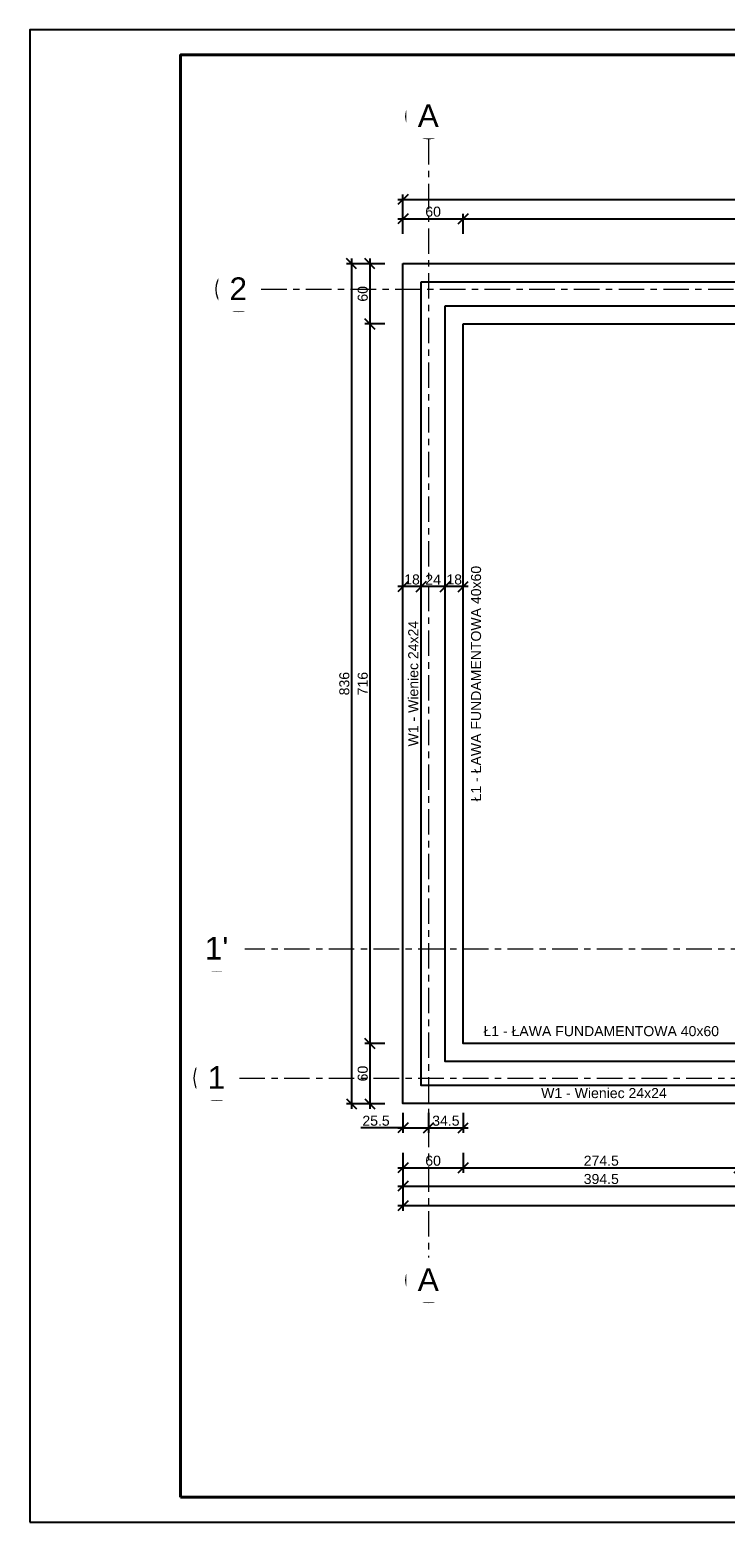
# Model space of a CAD drawing. Header units: centimetres. Extents: x 30569 to 37228, y -36705 to -28476.
# Tile 25 of 29: x 30569 to 31261, y -29961 to -28476. Entities that reach past the tile are written whole.
import ezdxf

# ---------------------------------------------------------------- set-up
doc = ezdxf.new("R2010")
doc.units = ezdxf.units.CM
doc.linetypes.add('Linia siatki', pattern=[2.2225, 1.27, -0.3175, 0.3175, -0.3175])
for name, color, linetype in [('konstrukcja', 2, 'Continuous'), ('opis', 1, 'Continuous'), ('Wymiary', 1, 'Continuous')]:
    doc.layers.add(name, color=color, linetype=linetype)
for name, color, linetype, lineweight in [('ramka', 3, 'Continuous', 40), ('S-GRID', 7, 'Continuous', 5), ('S-GRID-IDEN', 7, 'Continuous', 5)]:
    doc.layers.add(name, color=color, linetype=linetype, lineweight=lineweight)
doc.styles.add('Arial_2', font='arial.ttf', dxfattribs={"height": 22.5})
doc.styles.get("Standard").update_dxf_attribs({"font": 'arial.ttf'})
doc.dimstyles.new('wymiar', dxfattribs={"dimtxt": 10, "dimasz": 10, "dimexe": 5, "dimexo": 5, "dimgap": 2, "dimtad": 1, "dimtoh": 1, "dimdec": 0, "dimzin": 0, "dimdsep": 46, "dimtxsty": 'Standard', "dimblk": 'OBLIQUE', "dimcen": 0.09, "dimdle": 5, "dimadec": 1, "dimazin": 0, "dimtfac": 1, "dimtdec": 4, "dimtofl": 0, "dimtmove": 0, "dimatfit": 3, "dimfxl": 15, "dimfxlon": 1, "dimtolj": 1, "dimtzin": 0, "dimarcsym": 0})

# ---------------------------------------------------------------- blocks, each defined once
blk = doc.blocks.new('_OBLIQUE')
at = {"color": 0, "linetype": 'ByBlock'}
blk.add_line((-0.5, -0.5), (0.5, 0.5), dxfattribs=at)
blk = doc.blocks.new('*D9')
at = {"layer": 'Defpoints', "color": 0, "transparency": 16777216}
for p in [(30940, -28708.3), (30888.8, -29544.2), (30940, -29544.2)]:
    blk.add_point(p, dxfattribs=at)
at = {"layer": 'Wymiary', "color": 0, "lineweight": -2, "transparency": 16777216}
for p, q in [((30888.8, -28703.3), (30888.8, -29549.2)), ((30903.8, -28708.3), (30883.8, -28708.3)), ((30903.8, -29544.2), (30883.8, -29544.2))]:
    blk.add_line(p, q, dxfattribs=at)
at = {"layer": 'Wymiary', "color": 0, "linetype": 'ByBlock', "lineweight": -2, "transparency": 16777216, "xscale": 10, "yscale": 10, "zscale": 10}
for p, rotation in [((30888.8, -28708.3), 90), ((30888.8, -29544.2), 270)]:
    blk.add_blockref('_OBLIQUE', p, dxfattribs=dict(at, rotation=rotation))
at = {"layer": 'Wymiary', "color": 0, "transparency": 16777216, "insert": (30881.7, -29126.2), "char_height": 10, "attachment_point": 5, "rotation": 90}
blk.add_mtext('\\A1;836', dxfattribs=at)
blk = doc.blocks.new('*D10')
at = {"layer": 'Defpoints', "color": 0, "transparency": 16777216}
for p in [(30940, -28708.3), (30907.1, -28768.3), (31000, -28768.3)]:
    blk.add_point(p, dxfattribs=at)
at = {"layer": 'Wymiary', "color": 0, "lineweight": -2, "transparency": 16777216}
for p, q in [((30907.1, -28703.3), (30907.1, -28773.3)), ((30922.1, -28708.3), (30902.1, -28708.3)), ((30922.1, -28768.3), (30902.1, -28768.3))]:
    blk.add_line(p, q, dxfattribs=at)
at = {"layer": 'Wymiary', "color": 0, "linetype": 'ByBlock', "lineweight": -2, "transparency": 16777216, "xscale": 10, "yscale": 10, "zscale": 10}
for p, rotation in [((30907.1, -28708.3), 90), ((30907.1, -28768.3), 270)]:
    blk.add_blockref('_OBLIQUE', p, dxfattribs=dict(at, rotation=rotation))
at = {"layer": 'Wymiary', "color": 0, "transparency": 16777216, "insert": (30900, -28738.3), "char_height": 10, "attachment_point": 5, "rotation": 90}
blk.add_mtext('\\A1;60', dxfattribs=at)
blk = doc.blocks.new('*D11')
at = {"layer": 'Defpoints', "color": 0, "transparency": 16777216}
for p in [(31000, -28768.3), (30907.1, -29484.2), (31000, -29484.2)]:
    blk.add_point(p, dxfattribs=at)
at = {"layer": 'Wymiary', "color": 0, "lineweight": -2, "transparency": 16777216}
for p, q in [((30907.1, -28763.3), (30907.1, -29489.2)), ((30922.1, -28768.3), (30902.1, -28768.3)), ((30922.1, -29484.2), (30902.1, -29484.2))]:
    blk.add_line(p, q, dxfattribs=at)
at = {"layer": 'Wymiary', "color": 0, "linetype": 'ByBlock', "lineweight": -2, "transparency": 16777216, "xscale": 10, "yscale": 10, "zscale": 10}
for p, rotation in [((30907.1, -28768.3), 90), ((30907.1, -29484.2), 270)]:
    blk.add_blockref('_OBLIQUE', p, dxfattribs=dict(at, rotation=rotation))
at = {"layer": 'Wymiary', "color": 0, "transparency": 16777216, "insert": (30900, -29126.2), "char_height": 10, "attachment_point": 5, "rotation": 90}
blk.add_mtext('\\A1;716', dxfattribs=at)
blk = doc.blocks.new('*D12')
at = {"layer": 'Defpoints', "color": 0, "transparency": 16777216}
for p in [(31000, -29484.2), (30907.1, -29544.2), (30940, -29544.2)]:
    blk.add_point(p, dxfattribs=at)
at = {"layer": 'Wymiary', "color": 0, "lineweight": -2, "transparency": 16777216}
for p, q in [((30922.1, -29484.2), (30902.1, -29484.2)), ((30907.1, -29479.2), (30907.1, -29549.2)), ((30922.1, -29544.2), (30902.1, -29544.2))]:
    blk.add_line(p, q, dxfattribs=at)
at = {"layer": 'Wymiary', "color": 0, "linetype": 'ByBlock', "lineweight": -2, "transparency": 16777216, "xscale": 10, "yscale": 10, "zscale": 10}
for p, rotation in [((30907.1, -29484.2), 90), ((30907.1, -29544.2), 270)]:
    blk.add_blockref('_OBLIQUE', p, dxfattribs=dict(at, rotation=rotation))
at = {"layer": 'Wymiary', "color": 0, "transparency": 16777216, "insert": (30900, -29514.2), "char_height": 10, "attachment_point": 5, "rotation": 90}
blk.add_mtext('\\A1;60', dxfattribs=at)
blk = doc.blocks.new('*D13')
at = {"layer": 'Defpoints', "color": 0, "transparency": 16777216}
for p in [(30940, -29544.2), (31334.5, -29544.2), (31334.5, -29626.3)]:
    blk.add_point(p, dxfattribs=at)
at = {"layer": 'Wymiary', "color": 0, "lineweight": -2, "transparency": 16777216}
for p, q in [((30940, -29611.3), (30940, -29631.3)), ((31334.5, -29611.3), (31334.5, -29631.3)), ((30935, -29626.3), (31339.5, -29626.3))]:
    blk.add_line(p, q, dxfattribs=at)
at = {"layer": 'Wymiary', "color": 0, "linetype": 'ByBlock', "lineweight": -2, "transparency": 16777216, "xscale": 10, "yscale": 10, "zscale": 10, "rotation": 180}
blk.add_blockref('_OBLIQUE', (30940, -29626.3), dxfattribs=at)
at = {"layer": 'Wymiary', "color": 0, "linetype": 'ByBlock', "lineweight": -2, "transparency": 16777216, "xscale": 10, "yscale": 10, "zscale": 10}
blk.add_blockref('_OBLIQUE', (31334.5, -29626.3), dxfattribs=at)
at = {"layer": 'Wymiary', "color": 0, "transparency": 16777216, "insert": (31137.3, -29619.2), "char_height": 10, "attachment_point": 5}
blk.add_mtext('\\A1;394.5', dxfattribs=at)
blk = doc.blocks.new('*D16')
at = {"layer": 'Defpoints', "color": 0, "transparency": 16777216}
for p in [(30940, -29544.2), (32075.9, -29544.2), (30940, -29645.9)]:
    blk.add_point(p, dxfattribs=at)
at = {"layer": 'Wymiary', "color": 0, "lineweight": -2, "transparency": 16777216}
for p, q in [((30940, -29630.9), (30940, -29650.9)), ((32075.9, -29630.9), (32075.9, -29650.9)), ((32080.9, -29645.9), (30935, -29645.9))]:
    blk.add_line(p, q, dxfattribs=at)
at = {"layer": 'Wymiary', "color": 0, "linetype": 'ByBlock', "lineweight": -2, "transparency": 16777216, "xscale": 10, "yscale": 10, "zscale": 10, "rotation": 180}
blk.add_blockref('_OBLIQUE', (30940, -29645.9), dxfattribs=at)
at = {"layer": 'Wymiary', "color": 0, "linetype": 'ByBlock', "lineweight": -2, "transparency": 16777216, "xscale": 10, "yscale": 10, "zscale": 10}
blk.add_blockref('_OBLIQUE', (32075.9, -29645.9), dxfattribs=at)
at = {"layer": 'Wymiary', "color": 0, "transparency": 16777216, "insert": (31507.9, -29638.8), "char_height": 10, "attachment_point": 5}
blk.add_mtext('\\A1;1136', dxfattribs=at)
blk = doc.blocks.new('*D17')
at = {"layer": 'Defpoints', "color": 0, "transparency": 16777216}
for p in [(31000, -29484.2), (30940, -29544.2), (31000, -29608.1)]:
    blk.add_point(p, dxfattribs=at)
at = {"layer": 'Wymiary', "color": 0, "lineweight": -2, "transparency": 16777216}
for p, q in [((30940, -29593.1), (30940, -29613.1)), ((31000, -29593.1), (31000, -29613.1)), ((30935, -29608.1), (31005, -29608.1))]:
    blk.add_line(p, q, dxfattribs=at)
at = {"layer": 'Wymiary', "color": 0, "linetype": 'ByBlock', "lineweight": -2, "transparency": 16777216, "xscale": 10, "yscale": 10, "zscale": 10, "rotation": 180}
blk.add_blockref('_OBLIQUE', (30940, -29608.1), dxfattribs=at)
at = {"layer": 'Wymiary', "color": 0, "linetype": 'ByBlock', "lineweight": -2, "transparency": 16777216, "xscale": 10, "yscale": 10, "zscale": 10}
blk.add_blockref('_OBLIQUE', (31000, -29608.1), dxfattribs=at)
at = {"layer": 'Wymiary', "color": 0, "transparency": 16777216, "insert": (30970, -29601), "char_height": 10, "attachment_point": 5}
blk.add_mtext('\\A1;60', dxfattribs=at)
blk = doc.blocks.new('*D18')
at = {"layer": 'Defpoints', "color": 0, "transparency": 16777216}
for p in [(31000, -29484.2), (31274.5, -29484.2), (31274.5, -29608.1)]:
    blk.add_point(p, dxfattribs=at)
at = {"layer": 'Wymiary', "color": 0, "lineweight": -2, "transparency": 16777216}
for p, q in [((31000, -29593.1), (31000, -29613.1)), ((31274.5, -29593.1), (31274.5, -29613.1)), ((30995, -29608.1), (31279.5, -29608.1))]:
    blk.add_line(p, q, dxfattribs=at)
at = {"layer": 'Wymiary', "color": 0, "linetype": 'ByBlock', "lineweight": -2, "transparency": 16777216, "xscale": 10, "yscale": 10, "zscale": 10, "rotation": 180}
blk.add_blockref('_OBLIQUE', (31000, -29608.1), dxfattribs=at)
at = {"layer": 'Wymiary', "color": 0, "linetype": 'ByBlock', "lineweight": -2, "transparency": 16777216, "xscale": 10, "yscale": 10, "zscale": 10}
blk.add_blockref('_OBLIQUE', (31274.5, -29608.1), dxfattribs=at)
at = {"layer": 'Wymiary', "color": 0, "transparency": 16777216, "insert": (31137.3, -29601), "char_height": 10, "attachment_point": 5}
blk.add_mtext('\\A1;274.5', dxfattribs=at)
blk = doc.blocks.new('*D24')
at = {"layer": 'Defpoints', "color": 0, "transparency": 16777216}
for p in [(32075.9, -28644.4), (30940, -28708.3), (32075.9, -28708.3)]:
    blk.add_point(p, dxfattribs=at)
at = {"layer": 'Wymiary', "color": 0, "lineweight": -2, "transparency": 16777216}
for p, q in [((30935, -28644.4), (32080.9, -28644.4)), ((30940, -28659.4), (30940, -28639.4)), ((32075.9, -28659.4), (32075.9, -28639.4))]:
    blk.add_line(p, q, dxfattribs=at)
at = {"layer": 'Wymiary', "color": 0, "linetype": 'ByBlock', "lineweight": -2, "transparency": 16777216, "xscale": 10, "yscale": 10, "zscale": 10, "rotation": 180}
blk.add_blockref('_OBLIQUE', (30940, -28644.4), dxfattribs=at)
at = {"layer": 'Wymiary', "color": 0, "linetype": 'ByBlock', "lineweight": -2, "transparency": 16777216, "xscale": 10, "yscale": 10, "zscale": 10}
blk.add_blockref('_OBLIQUE', (32075.9, -28644.4), dxfattribs=at)
at = {"layer": 'Wymiary', "color": 0, "transparency": 16777216, "insert": (31507.9, -28637.3), "char_height": 10, "attachment_point": 5}
blk.add_mtext('\\A1;1136', dxfattribs=at)
blk = doc.blocks.new('*D25')
at = {"layer": 'Defpoints', "color": 0, "transparency": 16777216}
for p in [(31000, -28663.7), (30940, -28708.3), (31000, -28768.3)]:
    blk.add_point(p, dxfattribs=at)
at = {"layer": 'Wymiary', "color": 0, "lineweight": -2, "transparency": 16777216}
for p, q in [((30940, -28678.7), (30940, -28658.7)), ((31000, -28678.7), (31000, -28658.7)), ((30935, -28663.7), (31005, -28663.7))]:
    blk.add_line(p, q, dxfattribs=at)
at = {"layer": 'Wymiary', "color": 0, "linetype": 'ByBlock', "lineweight": -2, "transparency": 16777216, "xscale": 10, "yscale": 10, "zscale": 10, "rotation": 180}
blk.add_blockref('_OBLIQUE', (30940, -28663.7), dxfattribs=at)
at = {"layer": 'Wymiary', "color": 0, "linetype": 'ByBlock', "lineweight": -2, "transparency": 16777216, "xscale": 10, "yscale": 10, "zscale": 10}
blk.add_blockref('_OBLIQUE', (31000, -28663.7), dxfattribs=at)
at = {"layer": 'Wymiary', "color": 0, "transparency": 16777216, "insert": (30970, -28656.6), "char_height": 10, "attachment_point": 5}
blk.add_mtext('\\A1;60', dxfattribs=at)
blk = doc.blocks.new('*D26')
at = {"layer": 'Defpoints', "color": 0, "transparency": 16777216}
for p in [(32015.9, -28663.7), (31000, -28768.3), (32015.9, -28768.3)]:
    blk.add_point(p, dxfattribs=at)
at = {"layer": 'Wymiary', "color": 0, "lineweight": -2, "transparency": 16777216}
for p, q in [((31000, -28678.7), (31000, -28658.7)), ((32015.9, -28678.7), (32015.9, -28658.7)), ((30995, -28663.7), (32020.9, -28663.7))]:
    blk.add_line(p, q, dxfattribs=at)
at = {"layer": 'Wymiary', "color": 0, "linetype": 'ByBlock', "lineweight": -2, "transparency": 16777216, "xscale": 10, "yscale": 10, "zscale": 10, "rotation": 180}
blk.add_blockref('_OBLIQUE', (31000, -28663.7), dxfattribs=at)
at = {"layer": 'Wymiary', "color": 0, "linetype": 'ByBlock', "lineweight": -2, "transparency": 16777216, "xscale": 10, "yscale": 10, "zscale": 10}
blk.add_blockref('_OBLIQUE', (32015.9, -28663.7), dxfattribs=at)
at = {"layer": 'Wymiary', "color": 0, "transparency": 16777216, "insert": (31507.9, -28656.6), "char_height": 10, "attachment_point": 5}
blk.add_mtext('\\A1;1016', dxfattribs=at)
blk = doc.blocks.new('Siatka - M_Symbol siatki - okrąg mniejszy-7853319-__-00_00 Przyziemie PB')
at = {"layer": 'S-GRID-IDEN'}
blk.add_circle((0, 0), 0.45, dxfattribs=at)
blk = doc.blocks.new('G$C6D5DEF1F')
at = {"layer": 'S-GRID', "color": 9, "linetype": 'Linia siatki', "ltscale": 20, "true_color": 0xc0c0c0}
for p, q in [((576.7, 409.4), (576.7, 45)), ((861.5, 409.4), (861.5, 45)), ((45, 352.4), (1474.8, 352.4))]:
    blk.add_line(p, q, dxfattribs=at)
at = {"layer": 'S-GRID-IDEN', "xscale": 49.99999999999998, "yscale": 49.99999999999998, "zscale": 49.99999999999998}
for p, rotation in [((233.2, 1180.6), 180), ((1318.1, 1181.1), 180), ((44.2, 1008.6), 269.9999999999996), ((1497.3, 1008.6), 269.9999999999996), ((22.5, 352.4), 269.9999999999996), ((1497.3, 352.4), 269.9999999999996), ((22.5, 223.7), 269.9999999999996), ((1497.3, 223.7), 269.9999999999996), ((233.2, 22.5), 180), ((576.7, 22.5), 180), ((861.5, 22.5), 180), ((1318.1, 22.5), 180)]:
    blk.add_blockref('Siatka - M_Symbol siatki - okrąg mniejszy-7853319-__-00_00 Przyziemie PB', p, dxfattribs=dict(at, rotation=rotation))
at = {"layer": 'S-GRID-IDEN', "char_height": 22.5, "attachment_point": 1, "style": 'Arial_2', "bg_fill": 2}
for s, insert, width in [('\\fArial|b0|i0|c238|p34|;A', (222.4, 1192.5), 25.654), ('\\fArial|b0|i0|c238|p34|;B', (1307.3, 1193), 25.654), ('\\fArial|b0|i0|c238|p34|;2', (35.1, 1020.4), 21.245), ('\\fArial|b0|i0|c238|p34|;2', (1488.2, 1020.4), 21.245), ("1'", (10.5, 364.1), 28.46), ("1'", (1485.3, 364.1), 28.46), ('\\fArial|b0|i0|c238|p34|;1', (13.4, 235.5), 21.245), ('\\fArial|b0|i0|c238|p34|;1', (1488.2, 235.5), 21.245), ('\\fArial|b0|i0|c238|p34|;A', (222.4, 34.4), 25.654), ('\\fArial|b0|i0|c238|p34|;B', (1307.3, 34.4), 25.654), ("A'", (563, 34.4), 32.869), ("B'", (847.8, 34.4), 32.869)]:
    blk.add_mtext(s, dxfattribs=dict(at, insert=insert, width=width))
at = {"layer": 'S-GRID', "color": 9, "linetype": 'Linia siatki', "ltscale": 20, "true_color": 0xc0c0c0}
for p, q in [((1318.1, 1158.6), (1318.1, 45)), ((233.2, 1158.1), (233.2, 45)), ((66.7, 1008.6), (1474.8, 1008.6)), ((45, 223.7), (1474.8, 223.7))]:
    blk.add_line(p, q, dxfattribs=at)
blk = doc.blocks.new('*D48')
at = {"layer": 'Defpoints', "color": 0, "transparency": 16777216}
for p in [(30982, -29029.7), (30982, -29075.3), (31000, -29075.3)]:
    blk.add_point(p, dxfattribs=at)
at = {"layer": 'Wymiary', "color": 0, "lineweight": -2, "transparency": 16777216}
for p, q in [((31005, -29029.7), (30977, -29029.7)), ((30982, -29044.7), (30982, -29024.7)), ((31000, -29044.7), (31000, -29024.7))]:
    blk.add_line(p, q, dxfattribs=at)
at = {"layer": 'Wymiary', "color": 0, "linetype": 'ByBlock', "lineweight": -2, "transparency": 16777216, "xscale": 10, "yscale": 10, "zscale": 10, "rotation": 180}
blk.add_blockref('_OBLIQUE', (30982, -29029.7), dxfattribs=at)
at = {"layer": 'Wymiary', "color": 0, "linetype": 'ByBlock', "lineweight": -2, "transparency": 16777216, "xscale": 10, "yscale": 10, "zscale": 10}
blk.add_blockref('_OBLIQUE', (31000, -29029.7), dxfattribs=at)
at = {"layer": 'Wymiary', "color": 0, "transparency": 16777216, "insert": (30991, -29022.6), "char_height": 10, "attachment_point": 5}
blk.add_mtext('\\A1;18', dxfattribs=at)
blk = doc.blocks.new('*D49')
at = {"layer": 'Defpoints', "color": 0, "transparency": 16777216}
for p in [(30958, -29029.7), (30958, -29075.3), (30982, -29075.3)]:
    blk.add_point(p, dxfattribs=at)
at = {"layer": 'Wymiary', "color": 0, "lineweight": -2, "transparency": 16777216}
for p, q in [((30987, -29029.7), (30953, -29029.7)), ((30958, -29044.7), (30958, -29024.7)), ((30982, -29044.7), (30982, -29024.7))]:
    blk.add_line(p, q, dxfattribs=at)
at = {"layer": 'Wymiary', "color": 0, "linetype": 'ByBlock', "lineweight": -2, "transparency": 16777216, "xscale": 10, "yscale": 10, "zscale": 10, "rotation": 180}
blk.add_blockref('_OBLIQUE', (30958, -29029.7), dxfattribs=at)
at = {"layer": 'Wymiary', "color": 0, "linetype": 'ByBlock', "lineweight": -2, "transparency": 16777216, "xscale": 10, "yscale": 10, "zscale": 10}
blk.add_blockref('_OBLIQUE', (30982, -29029.7), dxfattribs=at)
at = {"layer": 'Wymiary', "color": 0, "transparency": 16777216, "insert": (30970, -29022.7), "char_height": 10, "attachment_point": 5}
blk.add_mtext('\\A1;24', dxfattribs=at)
blk = doc.blocks.new('*D50')
at = {"layer": 'Defpoints', "color": 0, "transparency": 16777216}
for p in [(30940, -29029.7), (30940, -29075.3), (30958, -29075.3)]:
    blk.add_point(p, dxfattribs=at)
at = {"layer": 'Wymiary', "color": 0, "lineweight": -2, "transparency": 16777216}
for p, q in [((30963, -29029.7), (30935, -29029.7)), ((30940, -29044.7), (30940, -29024.7)), ((30958, -29044.7), (30958, -29024.7))]:
    blk.add_line(p, q, dxfattribs=at)
at = {"layer": 'Wymiary', "color": 0, "linetype": 'ByBlock', "lineweight": -2, "transparency": 16777216, "xscale": 10, "yscale": 10, "zscale": 10, "rotation": 180}
blk.add_blockref('_OBLIQUE', (30940, -29029.7), dxfattribs=at)
at = {"layer": 'Wymiary', "color": 0, "linetype": 'ByBlock', "lineweight": -2, "transparency": 16777216, "xscale": 10, "yscale": 10, "zscale": 10}
blk.add_blockref('_OBLIQUE', (30958, -29029.7), dxfattribs=at)
at = {"layer": 'Wymiary', "color": 0, "transparency": 16777216, "insert": (30949, -29022.6), "char_height": 10, "attachment_point": 5}
blk.add_mtext('\\A1;18', dxfattribs=at)
blk = doc.blocks.new('*D65')
at = {"layer": 'Defpoints', "color": 0, "transparency": 16777216}
for p in [(30940, -29544.2), (30965.5, -29544.2), (30965.5, -29568.3)]:
    blk.add_point(p, dxfattribs=at)
at = {"layer": 'Wymiary', "color": 0, "lineweight": -2, "transparency": 16777216}
for p, q in [((30940, -29553.3), (30940, -29573.3)), ((30965.5, -29553.3), (30965.5, -29573.3)), ((30940, -29568.3), (30898.1, -29568.3)), ((30935, -29568.3), (30970.5, -29568.3))]:
    blk.add_line(p, q, dxfattribs=at)
at = {"layer": 'Wymiary', "color": 0, "linetype": 'ByBlock', "lineweight": -2, "transparency": 16777216, "xscale": 10, "yscale": 10, "zscale": 10, "rotation": 180}
blk.add_blockref('_OBLIQUE', (30940, -29568.3), dxfattribs=at)
at = {"layer": 'Wymiary', "color": 0, "linetype": 'ByBlock', "lineweight": -2, "transparency": 16777216, "xscale": 10, "yscale": 10, "zscale": 10}
blk.add_blockref('_OBLIQUE', (30965.5, -29568.3), dxfattribs=at)
at = {"layer": 'Wymiary', "color": 0, "transparency": 16777216, "insert": (30913.2, -29561.2), "char_height": 10, "attachment_point": 5}
blk.add_mtext('\\A1;25.5', dxfattribs=at)
blk = doc.blocks.new('*D66')
at = {"layer": 'Defpoints', "color": 0, "transparency": 16777216}
for p in [(31000, -29484.2), (30965.5, -29544.2), (31000, -29568.3)]:
    blk.add_point(p, dxfattribs=at)
at = {"layer": 'Wymiary', "color": 0, "lineweight": -2, "transparency": 16777216}
for p, q in [((30965.5, -29553.3), (30965.5, -29573.3)), ((31000, -29553.3), (31000, -29573.3)), ((30960.5, -29568.3), (31005, -29568.3))]:
    blk.add_line(p, q, dxfattribs=at)
at = {"layer": 'Wymiary', "color": 0, "linetype": 'ByBlock', "lineweight": -2, "transparency": 16777216, "xscale": 10, "yscale": 10, "zscale": 10, "rotation": 180}
blk.add_blockref('_OBLIQUE', (30965.5, -29568.3), dxfattribs=at)
at = {"layer": 'Wymiary', "color": 0, "linetype": 'ByBlock', "lineweight": -2, "transparency": 16777216, "xscale": 10, "yscale": 10, "zscale": 10}
blk.add_blockref('_OBLIQUE', (31000, -29568.3), dxfattribs=at)
at = {"layer": 'Wymiary', "color": 0, "transparency": 16777216, "insert": (30982.7, -29561.2), "char_height": 10, "attachment_point": 5}
blk.add_mtext('\\A1;34.5', dxfattribs=at)

msp = doc.modelspace()

# ---------------------------------------------------------------- linework, layer by layer
at = {"layer": 'Defpoints'}
msp.add_lwpolyline([(30568.77, -29960.61), (33168.77, -29960.61), (33168.77, -28475.61), (30568.77, -28475.61)], close=True, dxfattribs=at)
at = {"layer": 'konstrukcja'}
for points in [[(30939.98, -28708.25), (32075.88, -28708.25), (32075.88, -29544.15), (31568.33, -29544.15), (31568.33, -29414.33), (31334.53, -29414.33), (31334.53, -29544.15), (30939.98, -29544.15)], [(30957.98, -28726.25), (32057.88, -28726.25), (32057.88, -29526.15), (31586.33, -29526.15), (31586.33, -29396.33), (31316.53, -29396.33), (31316.53, -29526.15), (30957.98, -29526.15)], [(30981.98, -28750.25), (32033.88, -28750.25), (32033.88, -29502.15), (31610.33, -29502.15), (31610.33, -29372.33), (31292.53, -29372.33), (31292.53, -29502.15), (30981.98, -29502.15)], [(30999.98, -28768.25), (32015.88, -28768.25), (32015.88, -29484.15), (31628.33, -29484.15), (31628.33, -29354.33), (31274.53, -29354.33), (31274.53, -29484.15), (30999.98, -29484.15)]]:
    msp.add_lwpolyline(points, close=True, dxfattribs=at)
at = {"layer": 'ramka'}
msp.add_lwpolyline([(30718.77, -29935.61), (33143.77, -29935.61), (33143.77, -28500.61), (30718.77, -28500.61)], close=True, dxfattribs=at)

# ---------------------------------------------------------------- dimensions: what is measured, and where the dimension line sits
at = {"layer": 'Wymiary'}
for base, p1, p2, picture, middle in [((32075.88, -28644.45), (30939.98, -28708.25), (32075.88, -28708.25), '*D24', (31507.93, -28637.34)), ((32015.88, -28663.7), (30999.98, -28768.25), (32015.88, -28768.25), '*D26', (31507.93, -28656.6)), ((31274.53140375, -29608.07669119), (30999.98140374, -29484.15465246), (31274.53140375, -29484.15465246), '*D18', (31137.25640374, -29600.97096131)), ((31334.53140375, -29626.31004291), (30939.98140374, -29544.15465246), (31334.53140375, -29544.15465246), '*D13', (31137.25640374, -29619.2009024)), ((30939.98, -29645.86), (32075.88, -29544.15), (30939.98, -29544.15), '*D16', (31507.93, -29638.75))]:
    dim = msp.add_linear_dim(base=base, p1=p1, p2=p2, dimstyle='wymiar', override={"dimdec": 1, "dimrnd": 0.5, "dimzin": 8, "dimtxsty": 'Standard', "dimtmove": 1}, dxfattribs=at)
    dim.commit()
    dim.dimension.update_dxf_attribs({"geometry": picture, "text_midpoint": middle})
for base, p1, p2, picture, middle in [((30999.98, -28663.7), (30939.98, -28708.25), (30999.98, -28768.25), '*D25', (30969.98, -28656.6)), ((30999.98, -29608.08), (30939.98, -29544.15), (30999.98, -29484.15), '*D17', (30969.98, -29600.97))]:
    dim = msp.add_linear_dim(base=base, p1=p1, p2=p2, dimstyle='wymiar', dxfattribs=at)
    dim.commit()
    dim.dimension.update_dxf_attribs({"geometry": picture, "text_midpoint": middle})
for base, p1, p2, override, picture, middle in [((30888.78, -29544.15), (30939.98, -28708.25), (30939.98, -29544.15), {"dimdec": 1, "dimrnd": 0.5, "dimzin": 8, "dimtxsty": 'Standard', "dimtmove": 1}, '*D9', (30881.67, -29126.2)), ((30907.09, -28768.25), (30939.98, -28708.25), (30999.98, -28768.25), {"dimdec": 1, "dimrnd": 0.5, "dimzin": 8, "dimtxsty": 'Standard', "dimtmove": 1}, '*D10', (30899.99, -28738.25)), ((30907.09, -29484.15), (30999.98, -28768.25), (30999.98, -29484.15), {"dimdec": 1, "dimrnd": 0.5, "dimzin": 8, "dimtxsty": 'Standard', "dimtmove": 1}, '*D11', (30899.99, -29126.2)), ((30907.09, -29544.15), (30999.98, -29484.15), (30939.98, -29544.15), {"dimtmove": 1}, '*D12', (30899.99, -29514.15))]:
    dim = msp.add_linear_dim(base=base, p1=p1, p2=p2, angle=90, dimstyle='wymiar', override=override, dxfattribs=at)
    dim.commit()
    dim.dimension.update_dxf_attribs({"geometry": picture, "text_midpoint": middle})

# ---------------------------------------------------------------- next in the draw order: block references
msp.add_blockref('G$C6D5DEF1F', (30732.3, -29742.35), dxfattribs=at)

# ---------------------------------------------------------------- next in the draw order: texts
at = {"layer": 'opis', "char_height": 10, "width": 234.4224, "attachment_point": 2, "rotation": 90}
for s, insert in [('Ł1 - ŁAWA FUNDAMENTOWA 40x60', (31007.69, -29126.2)), ('W1 - Wieniec 24x24', (30945.21, -29126.2))]:
    msp.add_mtext(s, dxfattribs=dict(at, insert=insert))
at = {"layer": 'opis', "char_height": 10, "width": 234.4224, "attachment_point": 2}
for s, insert in [('Ł1 - ŁAWA FUNDAMENTOWA 40x60', (31137.26, -29466.97)), ('W1 - Wieniec 24x24', (31139.97, -29528.64))]:
    msp.add_mtext(s, dxfattribs=dict(at, insert=insert))

# ---------------------------------------------------------------- next in the draw order: dimensions: what is measured, and where the dimension line sits
at = {"layer": 'Wymiary'}
for base, p1, p2, picture, middle in [((30939.98, -29029.71), (30957.98, -29075.31), (30939.98, -29075.31), '*D50', (30948.98, -29022.61)), ((30957.98, -29029.71), (30981.98, -29075.31), (30957.98, -29075.31), '*D49', (30969.98, -29022.69))]:
    dim = msp.add_linear_dim(base=base, p1=p1, p2=p2, dimstyle='wymiar', override={"dimtmove": 1}, dxfattribs=at)
    dim.commit()
    dim.dimension.update_dxf_attribs({"geometry": picture, "text_midpoint": middle})
dim = msp.add_linear_dim(base=(30981.98, -29029.71), p1=(30999.98, -29075.31), p2=(30981.98, -29075.31), dimstyle='wymiar', dxfattribs=at)
dim.commit()
dim.dimension.update_dxf_attribs({"geometry": '*D48', "text_midpoint": (30990.98, -29022.61)})
dim = msp.add_linear_dim(base=(30999.98, -29568.31), p1=(30965.48, -29544.15), p2=(30999.98, -29484.15), angle=180, dimstyle='wymiar', override={"dimdec": 1, "dimrnd": 0.5, "dimtxsty": 'Standard', "dimtmove": 1}, dxfattribs=at)
dim.commit()
dim.dimension.update_dxf_attribs({"geometry": '*D66', "text_midpoint": (30982.73, -29561.2)})
dim = msp.add_linear_dim(base=(30965.48, -29568.31), p1=(30939.98, -29544.15), p2=(30965.48, -29544.15), angle=180, dimstyle='wymiar', override={"dimdec": 1, "dimrnd": 0.5, "dimtxsty": 'Standard', "dimtmove": 1}, dxfattribs=at)
dim.commit()
dim.dimension.update_dxf_attribs({"geometry": '*D65', "text_midpoint": (30913.21, -29568.31), "dimtype": 160})

doc.saveas('drawing.dxf')
